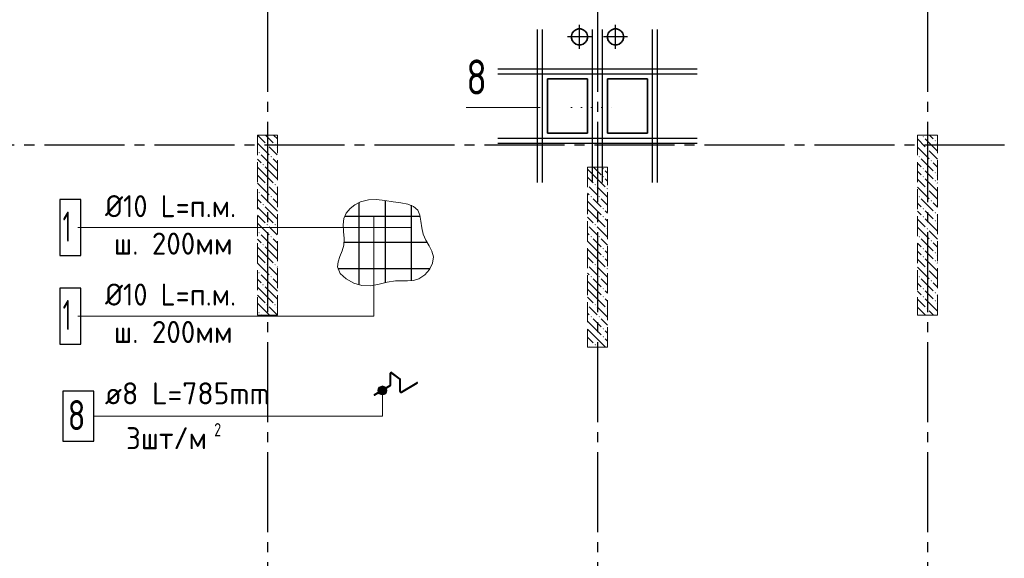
# Model space of a CAD drawing. Header units: millimetres. Extents: x 40580 to 1930067, y -240640 to 81020.
# Tile 37 of 246: x 295743 to 305586, y -217283 to -211900. Entities that reach past the tile are written whole.
import ezdxf

# ---------------------------------------------------------------- set-up
doc = ezdxf.new("R2010")
doc.units = ezdxf.units.MM
for name, pattern in [('______2', [270, 200, -70]), ('______5', [1100, 800, -100, 100, -100]), ('______9', [100, 0, -100]), ('CENTER', [2, 1.25, -0.25, 0.25, -0.25])]:
    doc.linetypes.add(name, pattern=pattern)
for name, color, linetype, lineweight in [('Standard', 7, 'Continuous', 25), ('ЖБ Перекрытие верхний уровень', 7, 'Continuous', 35), ('Обрамление проемов стержнями', 7, 'Continuous', 25), ('Общий01', 7, 'Continuous', 13), ('ОСИ', 7, 'CENTER', 15), ('Позиционная метка номер позиции', 7, 'Continuous', 13), ('Узлы символ', 7, 'Continuous', 25), ('Фиксатор', 7, 'Continuous', 25)]:
    doc.layers.add(name, color=color, linetype=linetype, lineweight=lineweight)
doc.layers.add('ЖБ Пилон', color=7, linetype='______2', lineweight=13, true_color=0xa0a0a0)
doc.styles.add('GOST 2.304', font='isocpeur.ttf', dxfattribs={"width": 0.8})
doc.styles.add('ISOCPEUR', font='isocpeur.ttf')

msp = doc.modelspace()

# ---------------------------------------------------------------- hatches: boundary and pattern name
at = {"layer": 'ЖБ Пилон', "linetype": 'Continuous', "lineweight": -3, "transparency": 33554687}
for points in [[(304769.9, -213069.3), (304776.4, -213062.8), (304782.9, -213069.3), (304776.4, -213075.8)], [(298209.9, -213149.3), (298216.4, -213142.8), (298222.9, -213149.3), (298216.4, -213155.8)], [(298289.9, -213149.3), (298296.4, -213142.8), (298302.9, -213149.3), (298296.4, -213155.8)], [(304809.9, -213189.3), (304816.4, -213182.8), (304822.9, -213189.3), (304816.4, -213195.8)], [(304889.9, -213109.3), (304896.4, -213102.8), (304902.9, -213109.3), (304896.4, -213115.8)], [(298129.9, -213229.3), (298136.4, -213222.8), (298142.9, -213229.3), (298136.4, -213235.8)], [(298249.9, -213269.3), (298256.4, -213262.8), (298262.9, -213269.3), (298256.4, -213275.8)], [(304729.9, -213269.3), (304736.4, -213262.8), (304742.9, -213269.3), (304736.4, -213275.8)], [(298169.9, -213349.3), (298176.4, -213342.8), (298182.9, -213349.3), (298176.4, -213355.8)], [(301569.9, -213389.3), (301576.4, -213382.8), (301582.9, -213389.3), (301576.4, -213395.8)], [(304769.9, -213389.3), (304776.4, -213382.8), (304782.9, -213389.3), (304776.4, -213395.8)], [(304849.9, -213309.3), (304856.4, -213302.8), (304862.9, -213309.3), (304856.4, -213315.8)], [(301569.9, -213469.3), (301576.4, -213462.8), (301582.9, -213469.3), (301576.4, -213475.8)], [(304769.9, -213469.3), (304776.4, -213462.8), (304782.9, -213469.3), (304776.4, -213475.8)], [(304889.9, -213429.3), (304896.4, -213422.8), (304902.9, -213429.3), (304896.4, -213435.8)], [(298209.9, -213549.3), (298216.4, -213542.8), (298222.9, -213549.3), (298216.4, -213555.8)], [(298289.9, -213549.3), (298296.4, -213542.8), (298302.9, -213549.3), (298296.4, -213555.8)], [(301419.5, -213545.9), (301422.9, -213549.3), (301419.5, -213552.8)], [(301489.9, -213549.3), (301496.4, -213542.8), (301502.9, -213549.3), (301496.4, -213555.8)], [(301609.9, -213589.3), (301616.4, -213582.8), (301619.5, -213585.9), (301619.5, -213592.8), (301616.4, -213595.8)], [(304809.9, -213589.3), (304816.4, -213582.8), (304822.9, -213589.3), (304816.4, -213595.8)], [(304889.9, -213509.3), (304896.4, -213502.8), (304902.9, -213509.3), (304896.4, -213515.8)], [(298129.9, -213629.3), (298136.4, -213622.8), (298142.9, -213629.3), (298136.4, -213635.8)], [(298249.9, -213669.3), (298256.4, -213662.8), (298262.9, -213669.3), (298256.4, -213675.8)], [(301449.9, -213669.3), (301456.4, -213662.8), (301462.9, -213669.3), (301456.4, -213675.8)], [(301529.9, -213669.3), (301536.4, -213662.8), (301542.9, -213669.3), (301536.4, -213675.8)], [(304729.9, -213669.3), (304736.4, -213662.8), (304742.9, -213669.3), (304736.4, -213675.8)], [(298169.9, -213749.3), (298176.4, -213742.8), (298182.9, -213749.3), (298176.4, -213755.8)], [(301569.9, -213789.3), (301576.4, -213782.8), (301582.9, -213789.3), (301576.4, -213795.8)], [(304769.9, -213789.3), (304776.4, -213782.8), (304782.9, -213789.3), (304776.4, -213795.8)], [(304849.9, -213709.3), (304856.4, -213702.8), (304862.9, -213709.3), (304856.4, -213715.8)], [(301569.9, -213869.3), (301576.4, -213862.8), (301582.9, -213869.3), (301576.4, -213875.8)], [(304769.9, -213869.3), (304776.4, -213862.8), (304782.9, -213869.3), (304776.4, -213875.8)], [(304889.9, -213829.3), (304896.4, -213822.8), (304902.9, -213829.3), (304896.4, -213835.8)], [(298209.9, -213949.3), (298216.4, -213942.8), (298222.9, -213949.3), (298216.4, -213955.8)], [(298289.9, -213949.3), (298296.4, -213942.8), (298302.9, -213949.3), (298296.4, -213955.8)], [(301419.5, -213945.9), (301422.9, -213949.3), (301419.5, -213952.8)], [(301489.9, -213949.3), (301496.4, -213942.8), (301502.9, -213949.3), (301496.4, -213955.8)], [(301609.9, -213989.3), (301616.4, -213982.8), (301619.5, -213985.9), (301619.5, -213992.8), (301616.4, -213995.8)], [(304809.9, -213989.3), (304816.4, -213982.8), (304822.9, -213989.3), (304816.4, -213995.8)], [(304889.9, -213909.3), (304896.4, -213902.8), (304902.9, -213909.3), (304896.4, -213915.8)], [(298129.9, -214029.3), (298136.4, -214022.8), (298142.9, -214029.3), (298136.4, -214035.8)], [(298249.9, -214069.3), (298256.4, -214062.8), (298262.9, -214069.3), (298256.4, -214075.8)], [(301449.9, -214069.3), (301456.4, -214062.8), (301462.9, -214069.3), (301456.4, -214075.8)], [(301529.9, -214069.3), (301536.4, -214062.8), (301542.9, -214069.3), (301536.4, -214075.8)], [(304729.9, -214069.3), (304736.4, -214062.8), (304742.9, -214069.3), (304736.4, -214075.8)], [(298169.9, -214149.3), (298176.4, -214142.8), (298182.9, -214149.3), (298176.4, -214155.8)], [(301569.9, -214189.3), (301576.4, -214182.8), (301582.9, -214189.3), (301576.4, -214195.8)], [(304769.9, -214189.3), (304776.4, -214182.8), (304782.9, -214189.3), (304776.4, -214195.8)], [(304849.9, -214109.3), (304856.4, -214102.8), (304862.9, -214109.3), (304856.4, -214115.8)], [(301569.9, -214269.3), (301576.4, -214262.8), (301582.9, -214269.3), (301576.4, -214275.8)], [(304769.9, -214269.3), (304776.4, -214262.8), (304782.9, -214269.3), (304776.4, -214275.8)], [(304889.9, -214229.3), (304896.4, -214222.8), (304902.9, -214229.3), (304896.4, -214235.8)], [(298209.9, -214349.3), (298216.4, -214342.8), (298222.9, -214349.3), (298216.4, -214355.8)], [(298289.9, -214349.3), (298296.4, -214342.8), (298302.9, -214349.3), (298296.4, -214355.8)], [(301419.5, -214345.9), (301422.9, -214349.3), (301419.5, -214352.8)], [(301489.9, -214349.3), (301496.4, -214342.8), (301502.9, -214349.3), (301496.4, -214355.8)], [(304889.9, -214309.3), (304896.4, -214302.8), (304902.9, -214309.3), (304896.4, -214315.8)], [(298129.9, -214429.3), (298136.4, -214422.8), (298142.9, -214429.3), (298136.4, -214435.8)], [(298249.9, -214469.3), (298256.4, -214462.8), (298262.9, -214469.3), (298256.4, -214475.8)], [(301449.9, -214469.3), (301456.4, -214462.8), (301462.9, -214469.3), (301456.4, -214475.8)], [(301529.9, -214469.3), (301536.4, -214462.8), (301542.9, -214469.3), (301536.4, -214475.8)], [(301609.9, -214389.3), (301616.4, -214382.8), (301619.5, -214385.9), (301619.5, -214392.8), (301616.4, -214395.8)], [(304729.9, -214469.3), (304736.4, -214462.8), (304742.9, -214469.3), (304736.4, -214475.8)], [(304809.9, -214389.3), (304816.4, -214382.8), (304822.9, -214389.3), (304816.4, -214395.8)], [(298169.9, -214549.3), (298176.4, -214542.8), (298182.9, -214549.3), (298176.4, -214555.8)], [(304849.9, -214509.3), (304856.4, -214502.8), (304862.9, -214509.3), (304856.4, -214515.8)], [(301569.9, -214589.3), (301576.4, -214582.8), (301582.9, -214589.3), (301576.4, -214595.8)], [(301569.9, -214669.3), (301576.4, -214662.8), (301582.9, -214669.3), (301576.4, -214675.8)], [(304769.9, -214589.3), (304776.4, -214582.8), (304782.9, -214589.3), (304776.4, -214595.8)], [(304769.9, -214669.3), (304776.4, -214662.8), (304782.9, -214669.3), (304776.4, -214675.8)], [(304889.9, -214629.3), (304896.4, -214622.8), (304902.9, -214629.3), (304896.4, -214635.8)], [(298209.9, -214749.3), (298216.4, -214742.8), (298222.9, -214749.3), (298216.4, -214755.8)], [(298289.9, -214749.3), (298296.4, -214742.8), (298302.9, -214749.3), (298296.4, -214755.8)], [(301419.5, -214745.9), (301422.9, -214749.3), (301419.5, -214752.8)], [(301489.9, -214749.3), (301496.4, -214742.8), (301502.9, -214749.3), (301496.4, -214755.8)], [(304889.9, -214709.3), (304896.4, -214702.8), (304902.9, -214709.3), (304896.4, -214715.8)], [(298129.9, -214829.3), (298136.4, -214822.8), (298142.9, -214829.3), (298136.4, -214835.8)], [(301449.9, -214869.3), (301456.4, -214862.8), (301462.9, -214869.3), (301456.4, -214875.8)], [(301529.9, -214869.3), (301536.4, -214862.8), (301542.9, -214869.3), (301536.4, -214875.8)], [(301609.9, -214789.3), (301616.4, -214782.8), (301619.5, -214785.9), (301619.5, -214792.8), (301616.4, -214795.8)], [(304809.9, -214789.3), (304816.4, -214782.8), (304822.9, -214789.3), (304816.4, -214795.8)], [(301569.9, -214989.3), (301576.4, -214982.8), (301582.9, -214989.3), (301576.4, -214995.8)], [(301569.9, -215069.3), (301576.4, -215062.8), (301582.9, -215069.3), (301576.4, -215075.8)], [(301419.5, -215145.9), (301422.9, -215149.3), (301419.5, -215152.8)], [(301489.9, -215149.3), (301496.4, -215142.8), (301502.9, -215149.3), (301496.4, -215155.8)]]:
    msp.add_hatch(color=7, dxfattribs=at).paths.add_polyline_path(points, flags=16)
at = {"layer": 'Позиционная метка номер позиции', "linetype": 'Continuous', "lineweight": 13, "transparency": 33554687}
for points in [[(299347.3, -215566.9), (299392.3, -215566.9), (299369.8, -215560.6)], [(299408.5, -215583.1), (299331.1, -215583.1), (299324.8, -215605.6)], [(299408.5, -215583.1), (299324.8, -215605.6), (299414.8, -215605.6)], [(299414.8, -215605.6), (299324.8, -215605.6), (299331.1, -215628.1)], [(299392.3, -215566.9), (299347.3, -215566.9), (299331.1, -215583.1)], [(299392.3, -215566.9), (299331.1, -215583.1), (299408.5, -215583.1)], [(299414.8, -215605.6), (299331.1, -215628.1), (299408.5, -215628.1)], [(299408.5, -215628.1), (299331.1, -215628.1), (299347.3, -215644.3)], [(299408.5, -215628.1), (299347.3, -215644.3), (299392.3, -215644.3)], [(299392.3, -215644.3), (299347.3, -215644.3), (299369.8, -215650.6)]]:
    msp.add_hatch(color=7, dxfattribs=at).paths.add_polyline_path(points)

# ---------------------------------------------------------------- linework, layer by layer
at = {"layer": 'Standard', "color": 8, "linetype": '______5', "lineweight": -3, "transparency": 33554687}
for p, q in [((301339.5, -212192), (301339.5, -211952.9)), ((301699.5, -212192), (301699.5, -211952.9)), ((301459, -212072.5), (301220, -212072.5)), ((301819, -212072.5), (301580, -212072.5))]:
    msp.add_line(p, q, dxfattribs=at)
at = {"layer": 'ЖБ Перекрытие верхний уровень', "transparency": 33554687}
for p, q in [((301282.4, -212015.4), (301267.6, -212035.8)), ((301302.9, -212000.6), (301282.4, -212015.4)), ((301326.9, -211992.8), (301302.9, -212000.6)), ((301352.1, -211992.8), (301326.9, -211992.8)), ((301376.1, -212000.6), (301352.1, -211992.8)), ((301396.5, -212015.4), (301376.1, -212000.6)), ((301411.4, -212035.8), (301396.5, -212015.4)), ((301642.4, -212015.4), (301627.6, -212035.8)), ((301662.9, -212000.6), (301642.4, -212015.4)), ((301686.9, -211992.8), (301662.9, -212000.6)), ((301712.1, -211992.8), (301686.9, -211992.8)), ((301736.1, -212000.6), (301712.1, -211992.8)), ((301756.5, -212015.4), (301736.1, -212000.6)), ((301771.3, -212035.8), (301756.5, -212015.4)), ((301267.6, -212035.8), (301259.8, -212059.8)), ((301259.8, -212059.8), (301259.8, -212085.1)), ((301259.8, -212085.1), (301267.6, -212109.1)), ((301267.6, -212109.1), (301282.4, -212129.5)), ((301396.5, -212129.5), (301411.4, -212109.1)), ((301419.2, -212059.8), (301411.4, -212035.8)), ((301411.4, -212109.1), (301419.2, -212085.1)), ((301419.2, -212085.1), (301419.2, -212059.8)), ((301627.6, -212035.8), (301619.8, -212059.8)), ((301619.8, -212059.8), (301619.8, -212085.1)), ((301619.8, -212085.1), (301627.6, -212109.1)), ((301627.6, -212109.1), (301642.4, -212129.5)), ((301756.5, -212129.5), (301771.3, -212109.1)), ((301779.2, -212059.8), (301771.3, -212035.8)), ((301771.3, -212109.1), (301779.2, -212085.1)), ((301779.2, -212085.1), (301779.2, -212059.8)), ((301282.4, -212129.5), (301302.9, -212144.3)), ((301302.9, -212144.3), (301326.9, -212152.1)), ((301326.9, -212152.1), (301352.1, -212152.1)), ((301352.1, -212152.1), (301376.1, -212144.3)), ((301376.1, -212144.3), (301396.5, -212129.5)), ((301642.4, -212129.5), (301662.9, -212144.3)), ((301662.9, -212144.3), (301686.9, -212152.1)), ((301686.9, -212152.1), (301712.1, -212152.1)), ((301712.1, -212152.1), (301736.1, -212144.3)), ((301736.1, -212144.3), (301756.5, -212129.5)), ((301419.5, -212492.6), (301019.5, -212492.6)), ((301019.5, -212492.6), (301019.5, -213032.6)), ((301419.5, -213032.6), (301419.5, -212492.6)), ((302019.5, -212492.6), (301619.5, -212492.6)), ((301619.5, -212492.6), (301619.5, -213032.6)), ((302019.5, -213032.6), (302019.5, -212492.6)), ((301019.5, -213032.6), (301419.5, -213032.6)), ((301619.5, -213032.6), (302019.5, -213032.6))]:
    msp.add_line(p, q, dxfattribs=at)
at = {"layer": 'ЖБ Пилон', "color": 253, "linetype": '______2', "lineweight": 13, "true_color": 0xa0a0a0, "transparency": 33554687}
for p, q in [((298119.5, -213052.5), (298119.5, -214852.5)), ((298319.5, -213052.5), (298119.5, -213052.5)), ((298319.5, -214852.5), (298319.5, -213052.5)), ((304719.5, -213052.5), (304719.5, -214852.5)), ((304919.5, -213052.5), (304719.5, -213052.5)), ((304919.5, -214852.5), (304919.5, -213052.5)), ((301419.5, -213372.5), (301419.5, -215172.5)), ((301619.5, -213372.5), (301419.5, -213372.5)), ((301619.5, -215172.5), (301619.5, -213372.5)), ((298119.5, -214852.5), (298319.5, -214852.5)), ((304719.5, -214852.5), (304919.5, -214852.5)), ((301419.5, -215172.5), (301619.5, -215172.5))]:
    msp.add_line(p, q, dxfattribs=at)
at = {"layer": 'ЖБ Пилон', "color": 9, "linetype": 'Continuous', "lineweight": -3, "true_color": 0xc7c7c7, "transparency": 33554687}
for p, q in [((298119.6, -213052.5), (298196.4, -213129.3)), ((298199.6, -213052.5), (298276.4, -213129.3)), ((298279.6, -213052.5), (298319.5, -213092.4)), ((304719.5, -213092.4), (304796.4, -213169.3)), ((304796.4, -213089.3), (304916.4, -213209.3)), ((304876.4, -213089.3), (304839.6, -213052.5)), ((298119.5, -213132.4), (298236.4, -213249.3)), ((298276.4, -213209.3), (298236.4, -213169.3)), ((298316.4, -213169.3), (298319.5, -213172.4)), ((304719.5, -213172.4), (304836.4, -213289.3)), ((304916.4, -213129.3), (304919.5, -213132.4)), ((298119.5, -213292.4), (298156.4, -213329.3)), ((298276.4, -213369.3), (298156.4, -213249.3)), ((298316.4, -213249.3), (298276.4, -213209.3)), ((298276.4, -213289.3), (298319.5, -213332.4)), ((304756.4, -213289.3), (304876.4, -213409.3)), ((304836.4, -213209.3), (304919.5, -213292.4)), ((298196.4, -213449.3), (298119.5, -213372.4)), ((298196.4, -213369.3), (298276.4, -213449.3)), ((298276.4, -213369.3), (298319.5, -213412.4)), ((301419.5, -213392.4), (301476.4, -213449.3)), ((301479.6, -213372.5), (301556.4, -213449.3)), ((304719.5, -213332.4), (304756.4, -213369.3)), ((304919.5, -213372.4), (304876.4, -213329.3)), ((298119.5, -213452.4), (298196.4, -213529.3)), ((298196.4, -213449.3), (298276.4, -213529.3)), ((298276.4, -213449.3), (298319.5, -213492.4)), ((301419.5, -213472.4), (301476.4, -213529.3)), ((301476.4, -213449.3), (301596.4, -213569.3)), ((301619.5, -213432.4), (301596.4, -213409.3)), ((301596.4, -213489.3), (301619.5, -213512.4)), ((304719.5, -213412.4), (304756.4, -213449.3)), ((304719.5, -213492.4), (304796.4, -213569.3)), ((304836.4, -213449.3), (304796.4, -213409.3)), ((304796.4, -213489.3), (304916.4, -213609.3)), ((304876.4, -213489.3), (304836.4, -213449.3)), ((304916.4, -213449.3), (304919.5, -213452.4)), ((298119.5, -213532.4), (298236.4, -213649.3)), ((298276.4, -213609.3), (298236.4, -213569.3)), ((298316.4, -213569.3), (298319.5, -213572.4)), ((301476.4, -213609.3), (301436.4, -213569.3)), ((301516.4, -213569.3), (301619.5, -213672.4)), ((304719.5, -213572.4), (304836.4, -213689.3)), ((304916.4, -213529.3), (304919.5, -213532.4)), ((298119.5, -213692.4), (298156.4, -213729.3)), ((298276.4, -213769.3), (298156.4, -213649.3)), ((298316.4, -213649.3), (298276.4, -213609.3)), ((298276.4, -213689.3), (298319.5, -213732.4)), ((301419.5, -213632.4), (301436.4, -213649.3)), ((301516.4, -213649.3), (301476.4, -213609.3)), ((301476.4, -213689.3), (301556.4, -213769.3)), ((301556.4, -213689.3), (301619.5, -213752.4)), ((304756.4, -213689.3), (304876.4, -213809.3)), ((304836.4, -213609.3), (304919.5, -213692.4)), ((298196.4, -213849.3), (298119.5, -213772.4)), ((298196.4, -213769.3), (298276.4, -213849.3)), ((298276.4, -213769.3), (298319.5, -213812.4)), ((301476.4, -213769.3), (301419.5, -213712.4)), ((301476.4, -213769.3), (301556.4, -213849.3)), ((304719.5, -213732.4), (304756.4, -213769.3)), ((304919.5, -213772.4), (304876.4, -213729.3)), ((298119.5, -213852.4), (298196.4, -213929.3)), ((298196.4, -213849.3), (298276.4, -213929.3)), ((298276.4, -213849.3), (298319.5, -213892.4)), ((301419.5, -213792.4), (301476.4, -213849.3)), ((301419.5, -213872.4), (301476.4, -213929.3)), ((301476.4, -213849.3), (301596.4, -213969.3)), ((301619.5, -213832.4), (301596.4, -213809.3)), ((301596.4, -213889.3), (301619.5, -213912.4)), ((304719.5, -213812.4), (304756.4, -213849.3)), ((304836.4, -213849.3), (304796.4, -213809.3)), ((304796.4, -213889.3), (304916.4, -214009.3)), ((304876.4, -213889.3), (304836.4, -213849.3)), ((304916.4, -213849.3), (304919.5, -213852.4)), ((298119.5, -213932.4), (298236.4, -214049.3)), ((298276.4, -214009.3), (298236.4, -213969.3)), ((298316.4, -213969.3), (298319.5, -213972.4)), ((301476.4, -214009.3), (301436.4, -213969.3)), ((301516.4, -213969.3), (301619.5, -214072.4)), ((304719.5, -213892.4), (304796.4, -213969.3)), ((304719.5, -213972.4), (304836.4, -214089.3)), ((304916.4, -213929.3), (304919.5, -213932.4)), ((298276.4, -214169.3), (298156.4, -214049.3)), ((298316.4, -214049.3), (298276.4, -214009.3)), ((301419.5, -214032.4), (301436.4, -214049.3)), ((301516.4, -214049.3), (301476.4, -214009.3)), ((304836.4, -214009.3), (304919.5, -214092.4)), ((298119.5, -214092.4), (298156.4, -214129.3)), ((298196.4, -214249.3), (298119.5, -214172.4)), ((298196.4, -214169.3), (298276.4, -214249.3)), ((298276.4, -214089.3), (298319.5, -214132.4)), ((298276.4, -214169.3), (298319.5, -214212.4)), ((301476.4, -214169.3), (301419.5, -214112.4)), ((301476.4, -214089.3), (301556.4, -214169.3)), ((301476.4, -214169.3), (301556.4, -214249.3)), ((301556.4, -214089.3), (301619.5, -214152.4)), ((304719.5, -214132.4), (304756.4, -214169.3)), ((304756.4, -214089.3), (304876.4, -214209.3)), ((304919.5, -214172.4), (304876.4, -214129.3)), ((298119.5, -214252.4), (298196.4, -214329.3)), ((298196.4, -214249.3), (298276.4, -214329.3)), ((298276.4, -214249.3), (298319.5, -214292.4)), ((301419.5, -214192.4), (301476.4, -214249.3)), ((301419.5, -214272.4), (301476.4, -214329.3)), ((301476.4, -214249.3), (301596.4, -214369.3)), ((301619.5, -214232.4), (301596.4, -214209.3)), ((304719.5, -214212.4), (304756.4, -214249.3)), ((304836.4, -214249.3), (304796.4, -214209.3)), ((304876.4, -214289.3), (304836.4, -214249.3)), ((304916.4, -214249.3), (304919.5, -214252.4)), ((298119.5, -214332.4), (298236.4, -214449.3)), ((298276.4, -214409.3), (298236.4, -214369.3)), ((298316.4, -214369.3), (298319.5, -214372.4)), ((301476.4, -214409.3), (301436.4, -214369.3)), ((301516.4, -214369.3), (301619.5, -214472.4)), ((301596.4, -214289.3), (301619.5, -214312.4)), ((304719.5, -214292.4), (304796.4, -214369.3)), ((304719.5, -214372.4), (304836.4, -214489.3)), ((304796.4, -214289.3), (304916.4, -214409.3)), ((304916.4, -214329.3), (304919.5, -214332.4)), ((298276.4, -214569.3), (298156.4, -214449.3)), ((298316.4, -214449.3), (298276.4, -214409.3)), ((301419.5, -214432.4), (301436.4, -214449.3)), ((301516.4, -214449.3), (301476.4, -214409.3)), ((304836.4, -214409.3), (304919.5, -214492.4)), ((298119.5, -214492.4), (298156.4, -214529.3)), ((298196.4, -214649.3), (298119.5, -214572.4)), ((298196.4, -214569.3), (298276.4, -214649.3)), ((298276.4, -214489.3), (298319.5, -214532.4)), ((298276.4, -214569.3), (298319.5, -214612.4)), ((301476.4, -214569.3), (301419.5, -214512.4)), ((301476.4, -214489.3), (301556.4, -214569.3)), ((301476.4, -214569.3), (301556.4, -214649.3)), ((301556.4, -214489.3), (301619.5, -214552.4)), ((304719.5, -214532.4), (304756.4, -214569.3)), ((304756.4, -214489.3), (304876.4, -214609.3)), ((304919.5, -214572.4), (304876.4, -214529.3)), ((298119.5, -214652.4), (298196.4, -214729.3)), ((298196.4, -214649.3), (298276.4, -214729.3)), ((298276.4, -214649.3), (298319.5, -214692.4)), ((301419.5, -214592.4), (301476.4, -214649.3)), ((301419.5, -214672.4), (301476.4, -214729.3)), ((301476.4, -214649.3), (301596.4, -214769.3)), ((301619.5, -214632.4), (301596.4, -214609.3)), ((304719.5, -214612.4), (304756.4, -214649.3)), ((304836.4, -214649.3), (304796.4, -214609.3)), ((304876.4, -214689.3), (304836.4, -214649.3)), ((304916.4, -214649.3), (304919.5, -214652.4)), ((298119.5, -214732.4), (298236.4, -214849.3)), ((298276.4, -214809.3), (298236.4, -214769.3)), ((298316.4, -214769.3), (298319.5, -214772.4)), ((301476.4, -214809.3), (301436.4, -214769.3)), ((301516.4, -214769.3), (301619.5, -214872.4)), ((301596.4, -214689.3), (301619.5, -214712.4)), ((304719.5, -214692.4), (304796.4, -214769.3)), ((304719.5, -214772.4), (304799.6, -214852.5)), ((304796.4, -214689.3), (304916.4, -214809.3)), ((304916.4, -214729.3), (304919.5, -214732.4)), ((298159.6, -214852.5), (298156.4, -214849.3)), ((298316.4, -214849.3), (298276.4, -214809.3)), ((301419.5, -214832.4), (301436.4, -214849.3)), ((301516.4, -214849.3), (301476.4, -214809.3)), ((304836.4, -214809.3), (304879.6, -214852.5)), ((301476.4, -214969.3), (301419.5, -214912.4)), ((301476.4, -214889.3), (301556.4, -214969.3)), ((301476.4, -214969.3), (301556.4, -215049.3)), ((301556.4, -214889.3), (301619.5, -214952.4)), ((301419.5, -214992.4), (301476.4, -215049.3)), ((301476.4, -215049.3), (301596.4, -215169.3)), ((301619.5, -215032.4), (301596.4, -215009.3)), ((301419.5, -215072.4), (301476.4, -215129.3)), ((301439.6, -215172.5), (301436.4, -215169.3)), ((301516.4, -215169.3), (301519.6, -215172.5)), ((301596.4, -215089.3), (301619.5, -215112.4))]:
    msp.add_line(p, q, dxfattribs=at)
at = {"layer": 'Обрамление проемов стержнями', "color": 7, "linetype": 'Continuous', "lineweight": -3, "transparency": 33554687}
for p, q in [((300919.5, -213527.6), (300919.5, -211997.6)), ((300969.5, -213527.6), (300969.5, -211997.6)), ((301469.5, -213527.6), (301469.5, -211997.6)), ((301569.5, -213527.6), (301569.5, -211997.6)), ((302069.5, -213527.6), (302069.5, -211997.6)), ((302119.5, -213527.6), (302119.5, -211997.6)), ((300524.5, -212392.6), (302514.5, -212392.6)), ((300524.5, -212442.6), (302514.5, -212442.6)), ((300524.5, -213082.6), (302514.5, -213082.6)), ((300524.5, -213132.6), (302514.5, -213132.6))]:
    msp.add_line(p, q, dxfattribs=at)
at = {"layer": 'Общий01', "color": 7, "linetype": 'Continuous', "lineweight": -3, "transparency": 33554687}
for p, q in [((299446.1, -215550), (299446.1, -215434.1)), ((299453.5, -215550), (299453.5, -215434.1)), ((299459.4, -215431.2), (299541.7, -215493.4)), ((299463.8, -215425.3), (299546.1, -215487.6)), ((299287.7, -215645.3), (299444.3, -215553.2)), ((299291.5, -215651.6), (299448.1, -215559.5)), ((299543.1, -215614.7), (299543.1, -215496.4)), ((299550.5, -215614.7), (299550.5, -215496.4)), ((299556, -215617.9), (299714.2, -215524.9)), ((299559.8, -215624.2), (299717.9, -215531.2))]:
    msp.add_line(p, q, dxfattribs=at)
for centre, radius, start, end in [((299457.2, -215434.1), 11, 52.90778, 180), ((299457.2, -215434.1), 3.67, 52.90778, 180), ((299442.5, -215550), 3.67, 300.44704, 0), ((299442.5, -215550), 11, 300.44704, 0), ((299539.5, -215496.4), 3.67, 0, 52.90778), ((299539.5, -215496.4), 11, 0, 52.90778), ((299716.1, -215528.1), 3.67, 300.44704, 120.44704), ((299289.6, -215648.4), 3.67, 120.44704, 300.44704), ((299554.2, -215614.7), 11, 180, 300.44704), ((299554.2, -215614.7), 3.67, 180, 300.44704)]:
    msp.add_arc(centre, radius, start, end, dxfattribs=at)
at = {"layer": 'ОСИ', "color": 8, "linetype": '______5', "lineweight": -3, "transparency": 33554687}
for p, q in [((298219.5, -205222.5), (298219.5, -223282.5)), ((301519.5, -205222.5), (301519.5, -223282.5)), ((304819.5, -205222.5), (304819.5, -223282.5)), ((323189.5, -213152.5), (277879.5, -213152.5))]:
    msp.add_line(p, q, dxfattribs=at)
at = {"layer": 'Позиционная метка номер позиции', "color": 7, "linetype": 'Continuous', "lineweight": -3, "transparency": 33554687}
for p, q in [((299134.5, -213727.8), (299134.5, -214550.4)), ((299395.2, -213706.5), (299395.2, -214529.3)), ((299656, -213754.7), (299656, -214507.9)), ((298991.9, -213864.2), (299746.8, -213864.2)), ((298986.9, -214124.9), (299815.5, -214124.9)), ((298924.4, -214385.6), (299846, -214385.6))]:
    msp.add_line(p, q, dxfattribs=at)
at = {"layer": 'Позиционная метка номер позиции', "color": 7, "linetype": 'Continuous', "lineweight": 13, "transparency": 33554687}
for p, q in [((296323.7, -213978.3), (299656, -213978.3)), ((299369.8, -215560.6), (299369.8, -215560.6)), ((299324.8, -215605.6), (299324.8, -215605.6)), ((299369.8, -215650.6), (299369.8, -215650.6)), ((299414.8, -215605.6), (299414.8, -215605.6))]:
    msp.add_line(p, q, dxfattribs=at)
at = {"layer": 'Позиционная метка номер позиции', "color": 7, "linetype": 'Continuous', "lineweight": 25, "transparency": 33554687}
for points in [[(296143.7, -214258.3), (296353.7, -214258.3), (296353.7, -213698.3), (296143.7, -213698.3), (296143.7, -214258.3)], [(296143.7, -215141.6), (296353.7, -215141.6), (296353.7, -214581.6), (296143.7, -214581.6), (296143.7, -215141.6)]]:
    msp.add_lwpolyline(points, dxfattribs=at)
at = {"layer": 'Позиционная метка номер позиции', "color": 7, "linetype": '______2', "lineweight": 13, "transparency": 33554687}
msp.add_lwpolyline([(299477.9, -213721.3), (299393.9, -213706.3), (299310.7, -213697.3), (299229, -213700.3), (299149.4, -213721.3), (299095, -213749.9), (299046.3, -213788.5), (299007.7, -213835), (298983.5, -213887.2), (298975.8, -213950.7), (298980.8, -214017.1), (298987.1, -214085.1), (298983.5, -214153.1), (298966.9, -214210.1), (298944.6, -214265.6), (298926.3, -214319.3), (298921.7, -214370.8), (298948.5, -214435.6), (299006, -214491.2), (299081.9, -214533), (299164.4, -214556.5), (299252.1, -214558.5), (299335.6, -214543.8), (299417.6, -214524), (299500.8, -214510.5), (299560.2, -214509.3), (299619.9, -214509.7), (299678.7, -214505.1), (299734.9, -214488.5), (299792.4, -214450.3), (299839.4, -214396.1), (299870.1, -214333.3), (299878.9, -214269.2), (299864.7, -214212.8), (299836, -214158.7), (299803.2, -214103.7), (299776.1, -214044.8), (299761.7, -213980.2), (299754.2, -213914.4), (299744.4, -213853.4), (299723.1, -213803.2), (299681.5, -213766.7), (299623, -213744), (299553.2, -213730.3), (299477.9, -213721.3)], dxfattribs=at)
at = {"layer": 'Позиционная метка номер позиции', "color": 7, "linetype": 'Continuous', "lineweight": 13, "transparency": 33554687}
for points in [[(296323.7, -214861.6), (299283.7, -214861.6), (299283.7, -213864.2)], [(299369.8, -215605.6), (299369.8, -215861.6), (296483.7, -215861.6)]]:
    msp.add_lwpolyline(points, dxfattribs=at)
msp.add_circle((299369.8, -215605.6), 45, dxfattribs=at)
at = {"layer": 'Узлы символ', "color": 7, "linetype": 'Continuous', "lineweight": 13, "transparency": 33554687}
msp.add_line((300946, -212776.4), (300207.5, -212776.4), dxfattribs=at)
at = {"layer": 'Узлы символ', "color": 7, "linetype": '______9', "lineweight": 13, "transparency": 33554687}
msp.add_line((301260.8, -212776.4), (301688.2, -212776.4), dxfattribs=at)
at = {"layer": 'Фиксатор', "color": 7, "linetype": 'Continuous', "lineweight": 25, "transparency": 33554687}
msp.add_lwpolyline([(296173.7, -216111.6), (296483.7, -216111.6), (296483.7, -215611.6), (296173.7, -215611.6), (296173.7, -216111.6)], dxfattribs=at)

# ---------------------------------------------------------------- texts
at = {"layer": 'Позиционная метка номер позиции', "color": 7, "linetype": 'Continuous', "lineweight": 25, "transparency": 33554687, "attachment_point": 7, "style": 'GOST 2.304'}
for s, insert, char_height, width in [('\\W0.94;Ø10 L=п.м.', (296596.9, -213873.7), 220, 1489.569), ('\\W0.56;1', (296173.7, -214118.3), 300, 233.333), ('\\W0.96;ш. 200мм', (296684.9, -214247.8), 220, 1316.144), ('\\W0.94;Ø10 L=п.м.', (296596.9, -214757.1), 220, 1489.569), ('\\W0.56;1', (296173.7, -215001.6), 300, 233.333), ('\\W0.96;ш. 200мм', (296684.9, -215131.1), 220, 1316.144)]:
    msp.add_mtext(s, dxfattribs=dict(at, insert=insert, char_height=char_height, width=width))
at = {"layer": 'Узлы символ', "color": 7, "linetype": 'Continuous', "lineweight": -3, "transparency": 33554687, "insert": (300207.5, -212648.1), "char_height": 350, "width": 381.312, "attachment_point": 7, "style": 'ISOCPEUR'}
msp.add_mtext('\\W0.78;8', dxfattribs=at)
at = {"layer": 'Фиксатор', "color": 7, "linetype": 'Continuous', "lineweight": 13, "transparency": 33554687, "attachment_point": 7, "style": 'ISOCPEUR'}
for s, insert, char_height, width in [('\\W0.98;ø8 L=785mm ', (296593.7, -215744.3), 220, 1889.829), ('\\W0.78;8', (296223.7, -216001.6), 300, 326.843)]:
    msp.add_mtext(s, dxfattribs=dict(at, insert=insert, char_height=char_height, width=width))
at = {"layer": 'Фиксатор', "color": 7, "linetype": 'Continuous', "lineweight": 25, "transparency": 33554687, "attachment_point": 7, "style": 'ISOCPEUR'}
for s, insert, char_height, width in [('\\W0.95;3шт/м', (296806.9, -216192.1), 220, 984.761), ('\\W0.78;2', (297686.9, -216063.7), 132, 143.811)]:
    msp.add_mtext(s, dxfattribs=dict(at, insert=insert, char_height=char_height, width=width))

doc.saveas('drawing.dxf')
